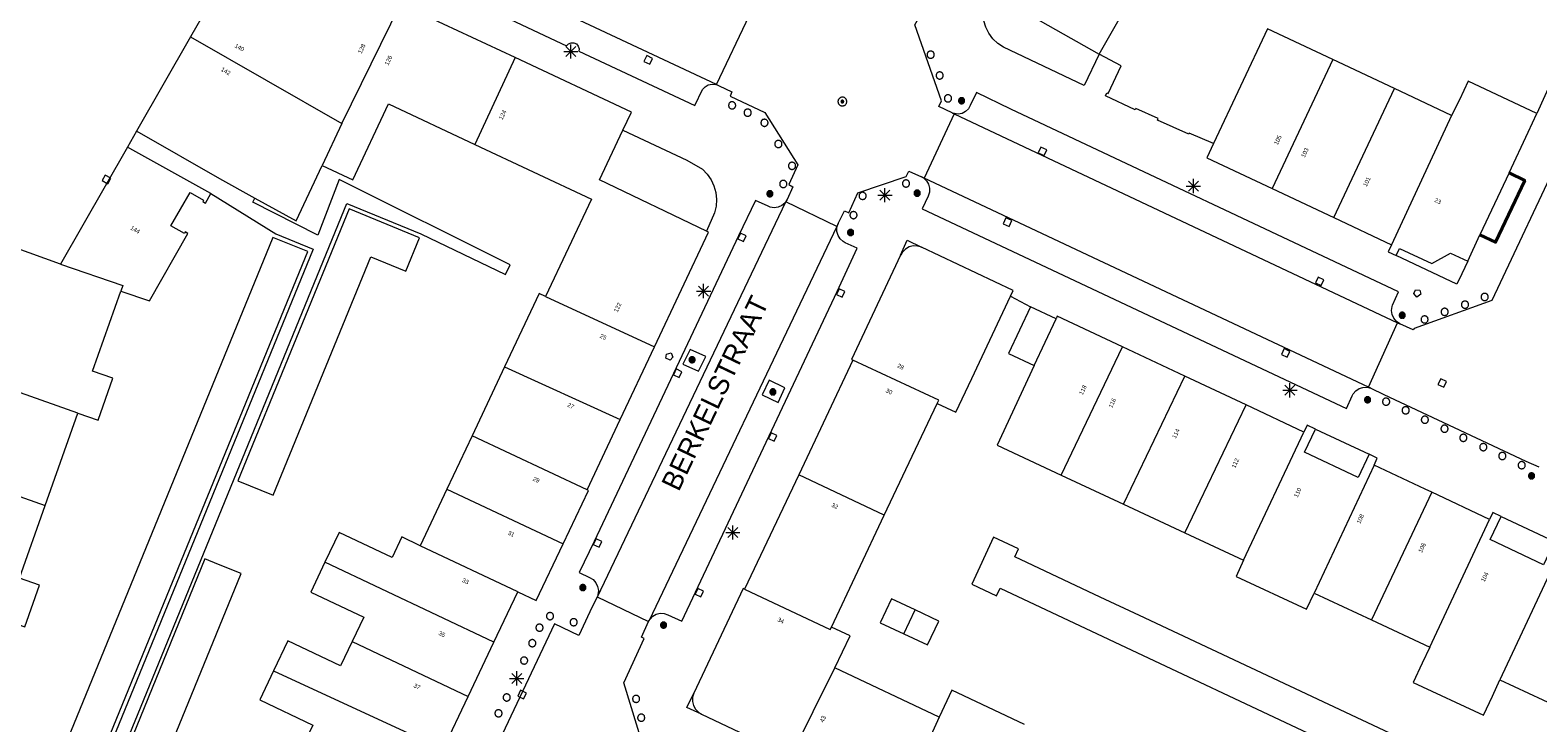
# Model space of a CAD drawing. Header units: metres. Extents: x 135779 to 137489, y 452643 to 455118.
# Tile 131 of 256: x 136264 to 136370, y 453653 to 453701. Entities that reach past the tile are written whole.
import ezdxf
from ezdxf.enums import TextEntityAlignment as Align

# ---------------------------------------------------------------- set-up
doc = ezdxf.new("R2010")
doc.units = ezdxf.units.M
for name, color, linetype, lineweight in [('KTop_GBI_Toegangstrap', 40, 'Continuous', 40), ('KTop_NAR_Huisnummer (t)', 7, 'Continuous', 13), ('KTop_NAR_Huisnummer tijdelijk (t)', 7, 'Continuous', 13), ('KTop_ORL_Weg_Straatnaam (t)', 7, 'Continuous', 13), ('KTop_PAL_Afsluitpaal', 222, 'Continuous', 13), ('KTop_PAL_Lichtmast', 40, 'Continuous', 13), ('KTop_PND_Grondvlaksituatie van BAG-pand [tachy]', 1, 'Continuous', 13), ('KTop_PND_Pandscheiding', 40, 'Continuous', 13), ('KTop_PUT_Brandkraan of -put', 1, 'Continuous', 13), ('KTop_PUT_Inspectie- of rioolput', 15, 'Continuous', 13), ('KTop_PUT_Kolk', 15, 'Continuous', 13), ('KTop_VGO_Boom', 92, 'Continuous', 13), ('KTop_WGD_Parkeervlak', 251, 'Continuous', 13), ('KTop_WGD_Rijbaan_Lokale weg', 251, 'Continuous', 13), ('KTop_WGD_Rijbaan_Lokale weg_verkeersdrempel', 40, 'Continuous', 13), ('KTop_WGD_Voetpad', 251, 'Continuous', 13), ('KTop_WGD_Voetpad_achterpad', 251, 'Continuous', 13)]:
    doc.layers.add(name, color=color, linetype=linetype, lineweight=lineweight)
doc.styles.add('Style-ROVU', font='ROVU.shx')
doc.styles.add('Style-ROVUCURSIEF', font='ROVUCURSIEF.shx')

# ---------------------------------------------------------------- blocks, each defined once
blk = doc.blocks.new('PAL_Lichtmast')
at = {"layer": 'KTop_PAL_Lichtmast'}
for p, q in [((-0.35, -0.35), (0.35, 0.35)), ((0.35, -0.35), (-0.35, 0.35)), ((0, -0.5), (0, 0.5)), ((-0.5, 0), (0.5, 0))]:
    blk.add_line(p, q, dxfattribs=at)
blk = doc.blocks.new('PAL_Afsluitpaal')
at = {"layer": 'KTop_PAL_Afsluitpaal', "flags": 128}
blk.add_lwpolyline([(0.25, 0), (0.25, 0.03), (0.24, 0.05), (0.24, 0.08), (0.23, 0.1), (0.22, 0.13), (0.2, 0.15), (0.19, 0.17), (0.17, 0.19), (0.15, 0.2), (0.12, 0.22), (0.1, 0.23), (0.08, 0.24), (0.05, 0.24), (0.03, 0.25), (0, 0.25), (-0.03, 0.25), (-0.05, 0.24), (-0.08, 0.24), (-0.1, 0.23), (-0.13, 0.22), (-0.15, 0.2), (-0.17, 0.19), (-0.19, 0.17), (-0.2, 0.15), (-0.22, 0.12), (-0.23, 0.1), (-0.24, 0.08), (-0.24, 0.05), (-0.25, 0.03), (-0.25, 0), (-0.25, -0.03), (-0.24, -0.05), (-0.24, -0.08), (-0.23, -0.1), (-0.22, -0.13), (-0.2, -0.15), (-0.19, -0.17), (-0.17, -0.19), (-0.15, -0.2), (-0.12, -0.22), (-0.1, -0.23), (-0.08, -0.24), (-0.05, -0.24), (-0.03, -0.25), (0, -0.25), (0.03, -0.25), (0.05, -0.24), (0.08, -0.24), (0.1, -0.23), (0.13, -0.22), (0.15, -0.2), (0.17, -0.19), (0.19, -0.17), (0.2, -0.15), (0.22, -0.12), (0.23, -0.1), (0.24, -0.08), (0.24, -0.05), (0.25, -0.03), (0.25, 0)], dxfattribs=at)
blk = doc.blocks.new('PUT_Brandkraan_of_-put')
at = {"layer": 'KTop_PUT_Brandkraan of -put'}
for p, q in [((-0.25, 0.03), (0, 0.25)), ((-0.16, -0.25), (-0.25, 0.03)), ((0, 0.25), (0.25, 0.03)), ((0.25, 0.03), (0.16, -0.25)), ((0.16, -0.25), (-0.16, -0.25))]:
    blk.add_line(p, q, dxfattribs=at)
blk = doc.blocks.new('PUT_Inspectie-_of_rioolput')
at = {"layer": 'KTop_PUT_Inspectie- of rioolput', "flags": 128}
for points in [[(0.31, 0), (0.31, 0.03), (0.3, 0.06), (0.29, 0.1), (0.28, 0.13), (0.27, 0.15), (0.25, 0.18), (0.23, 0.21), (0.21, 0.23), (0.18, 0.25), (0.15, 0.27), (0.13, 0.28), (0.1, 0.29), (0.06, 0.3), (0.03, 0.31), (0, 0.31), (-0.03, 0.31), (-0.06, 0.3), (-0.1, 0.29), (-0.13, 0.28), (-0.16, 0.27), (-0.18, 0.25), (-0.21, 0.23), (-0.23, 0.21), (-0.25, 0.18), (-0.27, 0.15), (-0.28, 0.13), (-0.29, 0.1), (-0.3, 0.06), (-0.31, 0.03), (-0.31, 0), (-0.31, -0.03), (-0.3, -0.06), (-0.29, -0.1), (-0.28, -0.13), (-0.27, -0.16), (-0.25, -0.18), (-0.23, -0.21), (-0.21, -0.23), (-0.18, -0.25), (-0.15, -0.27), (-0.13, -0.28), (-0.1, -0.29), (-0.06, -0.3), (-0.03, -0.31), (0, -0.31), (0.03, -0.31), (0.06, -0.3), (0.1, -0.29), (0.13, -0.28), (0.15, -0.27), (0.18, -0.25), (0.21, -0.23), (0.23, -0.21), (0.25, -0.18), (0.27, -0.15), (0.28, -0.13), (0.29, -0.1), (0.3, -0.06), (0.31, -0.03), (0.31, 0)], [(0.1, 0), (0.09, 0.01), (0.09, 0.02), (0.09, 0.03), (0.09, 0.04), (0.08, 0.05), (0.08, 0.06), (0.07, 0.06), (0.06, 0.07), (0.06, 0.08), (0.05, 0.08), (0.04, 0.09), (0.03, 0.09), (0.02, 0.09), (0.01, 0.09), (0, 0.09), (-0.01, 0.09), (-0.02, 0.09), (-0.03, 0.09), (-0.04, 0.09), (-0.05, 0.08), (-0.06, 0.08), (-0.06, 0.07), (-0.07, 0.06), (-0.08, 0.06), (-0.08, 0.05), (-0.09, 0.04), (-0.09, 0.03), (-0.09, 0.02), (-0.09, 0.01), (-0.09, 0), (-0.09, -0.01), (-0.09, -0.02), (-0.09, -0.03), (-0.09, -0.04), (-0.08, -0.05), (-0.08, -0.06), (-0.07, -0.06), (-0.06, -0.07), (-0.06, -0.08), (-0.05, -0.08), (-0.04, -0.09), (-0.03, -0.09), (-0.02, -0.09), (-0.01, -0.09), (0, -0.09), (0.01, -0.09), (0.02, -0.09), (0.03, -0.09), (0.04, -0.09), (0.05, -0.08), (0.06, -0.08), (0.06, -0.07), (0.07, -0.06), (0.08, -0.06), (0.08, -0.05), (0.09, -0.04), (0.09, -0.03), (0.09, -0.02), (0.09, -0.01), (0.1, 0)], [(0.04, 0), (0.03, 0), (0.03, 0.01), (0.03, 0.01), (0.03, 0.01), (0.03, 0.02), (0.03, 0.02), (0.03, 0.02), (0.02, 0.03), (0.02, 0.03), (0.02, 0.03), (0.01, 0.03), (0.01, 0.03), (0.01, 0.03), (0, 0.03), (0, 0.03), (0, 0.03), (-0.01, 0.03), (-0.01, 0.03), (-0.01, 0.03), (-0.02, 0.03), (-0.02, 0.03), (-0.02, 0.03), (-0.03, 0.02), (-0.03, 0.02), (-0.03, 0.02), (-0.03, 0.01), (-0.03, 0.01), (-0.03, 0.01), (-0.03, 0), (-0.03, 0), (-0.03, 0), (-0.03, -0.01), (-0.03, -0.01), (-0.03, -0.01), (-0.03, -0.02), (-0.03, -0.02), (-0.03, -0.02), (-0.02, -0.03), (-0.02, -0.03), (-0.02, -0.03), (-0.01, -0.03), (-0.01, -0.03), (-0.01, -0.03), (0, -0.03), (0, -0.03), (0, -0.03), (0.01, -0.03), (0.01, -0.03), (0.01, -0.03), (0.02, -0.03), (0.02, -0.03), (0.02, -0.03), (0.03, -0.02), (0.03, -0.02), (0.03, -0.02), (0.03, -0.01), (0.03, -0.01), (0.03, -0.01), (0.03, 0), (0.04, 0)], [(0.01, 0.02), (0.01, 0.02), (0.01, 0.02), (0, 0.02), (0, 0.02), (0, 0.02), (0, 0.02), (-0.01, 0.02), (-0.01, 0.02), (-0.01, 0.02), (-0.01, 0.02), (-0.01, 0.02), (-0.02, 0.02), (-0.02, 0.01), (-0.02, 0.01), (-0.02, 0.01), (-0.02, 0.01), (-0.02, 0.01), (-0.02, 0), (-0.02, 0), (-0.02, 0), (-0.02, 0), (-0.02, -0.01), (-0.02, -0.01), (-0.02, -0.01), (-0.02, -0.01), (-0.02, -0.01), (-0.02, -0.02), (-0.01, -0.02), (-0.01, -0.02), (-0.01, -0.02), (-0.01, -0.02), (-0.01, -0.02), (0, -0.02), (0, -0.02), (0, -0.02), (0, -0.02), (0.01, -0.02), (0.01, -0.02), (0.01, -0.02), (0.01, -0.02), (0.01, -0.02), (0.02, -0.02), (0.02, -0.01), (0.02, -0.01), (0.02, -0.01), (0.02, -0.01), (0.02, -0.01), (0.02, 0), (0.02, 0), (0.02, 0), (0.02, 0), (0.02, 0.01), (0.02, 0.01), (0.02, 0.01), (0.02, 0.01), (0.02, 0.01), (0.02, 0.02), (0.01, 0.02), (0.01, 0.02), (0.01, 0.02)]]:
    blk.add_lwpolyline(points, dxfattribs=at)
blk = doc.blocks.new('PUT_Kolk')
at = {"layer": 'KTop_PUT_Kolk', "flags": 128}
blk.add_lwpolyline([(0.22, -0.23), (0.22, 0.22), (-0.23, 0.22), (-0.23, -0.23), (0.22, -0.23)], dxfattribs=at)
blk = doc.blocks.new('VGO_Boom')
at = {"layer": 'KTop_VGO_Boom', "flags": 128}
for points in [[(0.21, 0), (0.21, 0.02), (0.21, 0.04), (0.2, 0.07), (0.2, 0.09), (0.19, 0.11), (0.17, 0.13), (0.16, 0.14), (0.14, 0.16), (0.13, 0.17), (0.11, 0.19), (0.09, 0.2), (0.07, 0.2), (0.04, 0.21), (0.02, 0.21), (0, 0.21), (-0.02, 0.21), (-0.05, 0.21), (-0.07, 0.2), (-0.09, 0.2), (-0.11, 0.19), (-0.13, 0.17), (-0.14, 0.16), (-0.16, 0.14), (-0.17, 0.13), (-0.19, 0.11), (-0.2, 0.09), (-0.2, 0.07), (-0.21, 0.04), (-0.21, 0.02), (-0.22, 0), (-0.21, -0.02), (-0.21, -0.05), (-0.2, -0.07), (-0.2, -0.09), (-0.19, -0.11), (-0.17, -0.13), (-0.16, -0.14), (-0.14, -0.16), (-0.13, -0.17), (-0.11, -0.19), (-0.09, -0.2), (-0.07, -0.2), (-0.05, -0.21), (-0.02, -0.21), (0, -0.22), (0.02, -0.21), (0.04, -0.21), (0.07, -0.2), (0.09, -0.2), (0.11, -0.19), (0.13, -0.17), (0.14, -0.16), (0.16, -0.14), (0.17, -0.13), (0.19, -0.11), (0.2, -0.09), (0.2, -0.07), (0.21, -0.05), (0.21, -0.02), (0.21, 0)], [(0.15, 0), (0.15, 0.02), (0.15, 0.03), (0.15, 0.05), (0.14, 0.06), (0.13, 0.08), (0.13, 0.09), (0.12, 0.1), (0.1, 0.12), (0.09, 0.13), (0.08, 0.13), (0.06, 0.14), (0.05, 0.15), (0.03, 0.15), (0.02, 0.15), (0, 0.15), (-0.02, 0.15), (-0.03, 0.15), (-0.05, 0.15), (-0.06, 0.14), (-0.08, 0.13), (-0.09, 0.13), (-0.1, 0.12), (-0.12, 0.1), (-0.13, 0.09), (-0.13, 0.08), (-0.14, 0.06), (-0.15, 0.05), (-0.15, 0.03), (-0.15, 0.02), (-0.16, 0), (-0.15, -0.02), (-0.15, -0.03), (-0.15, -0.05), (-0.14, -0.06), (-0.13, -0.08), (-0.13, -0.09), (-0.12, -0.1), (-0.1, -0.12), (-0.09, -0.13), (-0.08, -0.13), (-0.06, -0.14), (-0.05, -0.15), (-0.03, -0.15), (-0.02, -0.15), (0, -0.16), (0.02, -0.15), (0.03, -0.15), (0.05, -0.15), (0.06, -0.14), (0.08, -0.13), (0.09, -0.13), (0.1, -0.12), (0.12, -0.1), (0.13, -0.09), (0.13, -0.08), (0.14, -0.06), (0.15, -0.05), (0.15, -0.03), (0.15, -0.02), (0.15, 0)], [(0.1, 0), (0.09, 0.01), (0.09, 0.02), (0.09, 0.03), (0.09, 0.04), (0.08, 0.05), (0.08, 0.06), (0.07, 0.06), (0.06, 0.07), (0.06, 0.08), (0.05, 0.08), (0.04, 0.09), (0.03, 0.09), (0.02, 0.09), (0.01, 0.09), (0, 0.09), (-0.01, 0.09), (-0.02, 0.09), (-0.03, 0.09), (-0.04, 0.09), (-0.05, 0.08), (-0.06, 0.08), (-0.06, 0.07), (-0.07, 0.06), (-0.08, 0.06), (-0.08, 0.05), (-0.09, 0.04), (-0.09, 0.03), (-0.09, 0.02), (-0.09, 0.01), (-0.1, 0), (-0.09, -0.01), (-0.09, -0.02), (-0.09, -0.03), (-0.09, -0.04), (-0.08, -0.05), (-0.08, -0.06), (-0.07, -0.06), (-0.06, -0.07), (-0.06, -0.08), (-0.05, -0.08), (-0.04, -0.09), (-0.03, -0.09), (-0.02, -0.09), (-0.01, -0.09), (0, -0.1), (0.01, -0.09), (0.02, -0.09), (0.03, -0.09), (0.04, -0.09), (0.05, -0.08), (0.06, -0.08), (0.06, -0.07), (0.07, -0.06), (0.08, -0.06), (0.08, -0.05), (0.09, -0.04), (0.09, -0.03), (0.09, -0.02), (0.09, -0.01), (0.1, 0)], [(0.04, 0), (0.03, 0), (0.03, 0.01), (0.03, 0.01), (0.03, 0.01), (0.03, 0.02), (0.03, 0.02), (0.03, 0.02), (0.02, 0.03), (0.02, 0.03), (0.02, 0.03), (0.01, 0.03), (0.01, 0.03), (0.01, 0.03), (0, 0.03), (0, 0.03), (0, 0.03), (-0.01, 0.03), (-0.01, 0.03), (-0.01, 0.03), (-0.02, 0.03), (-0.02, 0.03), (-0.02, 0.03), (-0.03, 0.02), (-0.03, 0.02), (-0.03, 0.02), (-0.03, 0.01), (-0.03, 0.01), (-0.03, 0.01), (-0.04, 0), (-0.04, 0), (-0.04, 0), (-0.03, -0.01), (-0.03, -0.01), (-0.03, -0.01), (-0.03, -0.02), (-0.03, -0.02), (-0.03, -0.02), (-0.02, -0.03), (-0.02, -0.03), (-0.02, -0.03), (-0.01, -0.03), (-0.01, -0.03), (-0.01, -0.03), (0, -0.04), (0, -0.04), (0, -0.04), (0.01, -0.03), (0.01, -0.03), (0.01, -0.03), (0.02, -0.03), (0.02, -0.03), (0.02, -0.03), (0.03, -0.02), (0.03, -0.02), (0.03, -0.02), (0.03, -0.01), (0.03, -0.01), (0.03, -0.01), (0.03, 0), (0.04, 0)]]:
    blk.add_lwpolyline(points, dxfattribs=at)

msp = doc.modelspace()

# ---------------------------------------------------------------- linework, layer by layer
at = {"layer": 'KTop_GBI_Toegangstrap', "flags": 128}
msp.add_lwpolyline([(136366.07, 453687.1), (136367.17, 453686.58), (136369.21, 453690.92), (136368.11, 453691.44)], dxfattribs=at)
at = {"layer": 'KTop_PND_Grondvlaksituatie van BAG-pand [tachy]', "flags": 128}
for points in [[(136290.3, 453703.29), (136290.35, 453703.39), (136287.2, 453704.96), (136287.15, 453704.86), (136280.86, 453707.8), (136279.17, 453707.3), (136275.56, 453701)], [(136339.33, 453699.78), (136343.16, 453706.47)], [(136331.58, 453704.17), (136339.33, 453699.78)], [(136298.35, 453699.53), (136290.3, 453703.29)], [(136355.74, 453699.4), (136351.15, 453701.56), (136347.36, 453693.5)], [(136275.56, 453701), (136271.77, 453694.38)], [(136305.91, 453694.44), (136306.51, 453695.71), (136298.35, 453699.53)], [(136360.07, 453697.36), (136355.74, 453699.4)], [(136364.07, 453695.47), (136360.07, 453697.36)], [(136370.06, 453695.6), (136365.24, 453697.88), (136364.63, 453696.58), (136364.07, 453695.47)], [(136284.79, 453691.96), (136286.94, 453690.95), (136289.45, 453696.28), (136295.5, 453693.44)], [(136368.11, 453691.44), (136369.45, 453694.3), (136370.06, 453695.6)], [(136271.77, 453694.38), (136271.94, 453694.28), (136277.58, 453691.04), (136280.07, 453689.66)], [(136311.77, 453687.36), (136304.25, 453690.95), (136305.91, 453694.44)], [(136271.12, 453693.25), (136266.42, 453685.04)], [(136276.97, 453689.99), (136271.29, 453693.15), (136271.12, 453693.25)], [(136295.5, 453693.44), (136303.7, 453689.61), (136300.48, 453682.78)], [(136347.36, 453693.5), (136346.89, 453692.5), (136351.47, 453690.34)], [(136280.07, 453689.66), (136282.96, 453688.07), (136284.79, 453691.96)], [(136368.11, 453691.44), (136366.07, 453687.1)], [(136270.66, 453683.14), (136272.67, 453682.47), (136275.37, 453687.19), (136275.18, 453687.3), (136275.12, 453687.2), (136274.18, 453687.74), (136275.52, 453690.07), (136276.46, 453689.53), (136276.41, 453689.44), (136276.6, 453689.33), (136276.97, 453689.99)], [(136351.47, 453690.34), (136355.8, 453688.31)], [(136278.88, 453669.84), (136281.36, 453668.83), (136288.21, 453685.55), (136290.66, 453684.55), (136291.62, 453686.89), (136286.69, 453688.91), (136278.88, 453669.84)], [(136355.8, 453688.31), (136359.85, 453686.4)], [(136257.78, 453629.43), (136260.23, 453628.42), (136283.78, 453685.92), (136281.32, 453686.92), (136257.78, 453629.43)], [(136266.42, 453685.04), (136262, 453686.63), (136258.84, 453677.7)], [(136308.12, 453679.24), (136311.92, 453687.29), (136311.77, 453687.36)], [(136365.21, 453685.26), (136366.07, 453687.1)], [(136325.38, 453685.67), (136321.95, 453678.34), (136322.05, 453678.3)], [(136326.87, 453686.23), (136326.58, 453686.31), (136326.29, 453686.32), (136326, 453686.25), (136325.75, 453686.1), (136325.54, 453685.89), (136325.41, 453685.66), (136325.38, 453685.67)], [(136333.12, 453682.79), (136333.31, 453683.19), (136326.87, 453686.23)], [(136359.85, 453686.4), (136359.62, 453685.9), (136360.18, 453685.64)], [(136360.18, 453685.64), (136360.41, 453686.14), (136362.7, 453685.08), (136364.01, 453685.82), (136365.21, 453685.26)], [(136267.64, 453674.59), (136269.06, 453674.1), (136270.09, 453677.03), (136268.68, 453677.53), (136270.66, 453683.14)], [(136300.48, 453682.78), (136300.03, 453682.99), (136297.6, 453677.84)], [(136327.96, 453675.27), (136329.27, 453674.65), (136330.39, 453677.01), (136333.12, 453682.79)], [(136334.51, 453682.04), (136332.98, 453678.76), (136334.77, 453677.92)], [(136336.31, 453681.2), (136334.51, 453682.04)], [(136340.98, 453679.24), (136336.4, 453681.4), (136336.31, 453681.2)], [(136305.71, 453674.13), (136308.12, 453679.24)], [(136345.35, 453677.19), (136340.98, 453679.24)], [(136322.05, 453678.3), (136318.25, 453670.26)], [(136297.6, 453677.84), (136295.32, 453673)], [(136334.77, 453677.92), (136332.17, 453672.34), (136336.68, 453670.24)], [(136349.66, 453675.16), (136345.35, 453677.19)], [(136324.25, 453667.42), (136327.96, 453675.27)], [(136353.71, 453673.25), (136349.66, 453675.16)], [(136265.35, 453668.11), (136267.64, 453674.59)], [(136303.39, 453669.21), (136305.71, 453674.13)], [(136295.32, 453673), (136293.55, 453669.25)], [(136354.53, 453673.47), (136353.94, 453673.75), (136353.71, 453673.25)], [(136358.3, 453671.71), (136357.51, 453670.07), (136353.76, 453671.85), (136354.53, 453673.47)], [(136358.63, 453670.94), (136358.86, 453671.43), (136358.3, 453671.71)], [(136362.68, 453669.03), (136362.22, 453669.25), (136358.63, 453670.94)], [(136318.25, 453670.26), (136314.45, 453662.23)], [(136336.68, 453670.24), (136341.05, 453668.2)], [(136293.55, 453669.25), (136291.68, 453665.28)], [(136301.7, 453665.41), (136303.49, 453669.16), (136303.39, 453669.21)], [(136366.73, 453667.13), (136362.68, 453669.03)], [(136262.51, 453660.09), (136263.93, 453659.59), (136264.96, 453662.51), (136263.54, 453663.01), (136265.35, 453668.11)], [(136341.05, 453668.2), (136345.35, 453666.19)], [(136367.55, 453667.34), (136366.97, 453667.61), (136366.73, 453667.13)], [(136320.54, 453659.57), (136324.25, 453667.42)], [(136371.31, 453665.57), (136370.54, 453663.94), (136366.78, 453665.72), (136367.55, 453667.34)], [(136291.68, 453665.28), (136290.39, 453665.91), (136289.7, 453664.45), (136285.99, 453666.21), (136284.99, 453664.12)], [(136416.39, 453625.5), (136391.28, 453637.3), (136388.14, 453638.78), (136388.98, 453640.57), (136387.09, 453641.46), (136382.48, 453643.62), (136381.64, 453641.84), (136342.17, 453660.39), (136339.41, 453661.68), (136333.41, 453664.5), (136333.67, 453665.06), (136331.93, 453665.88), (136330.39, 453662.59), (136332.14, 453661.77), (136332.39, 453662.3), (136362.4, 453648.18), (136365.77, 453646.59), (136408.95, 453626.28), (136414.18, 453623.82), (136437.12, 453613.02)], [(136345.35, 453666.19), (136349.48, 453664.26)], [(136298.53, 453662.05), (136299.81, 453661.44), (136301.7, 453665.41)], [(136257.17, 453616.85), (136259.72, 453615.81), (136270.26, 453641.65), (136270.21, 453641.68), (136270.88, 453643.18), (136279.1, 453663.32), (136277.51, 453663.97), (136276.55, 453664.36), (136257.17, 453616.85)], [(136284.99, 453664.12), (136284, 453662.03), (136287.72, 453660.26), (136286.9, 453658.55)], [(136349.48, 453664.26), (136348.95, 453663.13), (136353.89, 453660.82), (136354.42, 453661.96)], [(136314.45, 453662.23), (136314.35, 453662.27), (136310.88, 453654.93)], [(136296.84, 453658.5), (136298.53, 453662.05)], [(136326.42, 453660.77), (136324.76, 453661.55), (136323.97, 453659.87), (136325.63, 453659.1)], [(136354.42, 453661.96), (136358.46, 453660.07)], [(136325.63, 453659.1), (136327.29, 453658.32), (136328.07, 453659.99), (136326.42, 453660.77)], [(136320.79, 453656.71), (136321.85, 453658.95), (136320.54, 453659.57)], [(136358.46, 453660.07), (136362.54, 453658.17)], [(136286.9, 453658.55), (136286.09, 453656.84), (136282.38, 453658.6), (136281.38, 453656.51)], [(136295.04, 453654.7), (136296.84, 453658.5)], [(136362.54, 453658.17), (136362.01, 453657.03), (136361.38, 453655.69), (136366.32, 453653.39), (136366.94, 453654.73), (136367.47, 453655.86)], [(136281.38, 453656.51), (136280.41, 453654.46), (136284.13, 453652.69), (136283.41, 453651.19), (136284.67, 453650.59)], [(136328.11, 453653.26), (136320.79, 453656.71)], [(136310.88, 453654.93), (136310.79, 453654.65), (136310.78, 453654.35), (136310.85, 453654.06), (136310.99, 453653.8), (136311.2, 453653.59), (136311.41, 453653.46)], [(136334.09, 453652.74), (136329, 453655.14), (136328.11, 453653.26)], [(136367.47, 453655.86), (136371.48, 453653.99)], [(136293.29, 453651.01), (136295.04, 453654.7)], [(136311.41, 453653.46), (136317.69, 453650.48), (136317.74, 453650.58)]]:
    msp.add_lwpolyline(points, dxfattribs=at)
at = {"layer": 'KTop_PND_Pandscheiding', "flags": 128}
for points in [[(136286.18, 453694.91), (136290.3, 453703.29)], [(136275.56, 453701), (136286.18, 453694.91)], [(136298.35, 453699.53), (136295.5, 453693.44)], [(136355.74, 453699.4), (136351.47, 453690.34)], [(136355.8, 453688.31), (136360.07, 453697.36)], [(136364.07, 453695.47), (136359.85, 453686.4)], [(136286.18, 453694.91), (136284.79, 453691.96)], [(136266.42, 453685.04), (136270.8, 453683.53), (136270.66, 453683.14)], [(136300.48, 453682.78), (136308.12, 453679.24)], [(136334.77, 453677.92), (136336.31, 453681.2)], [(136336.68, 453670.24), (136340.98, 453679.24)], [(136327.96, 453675.27), (136328.07, 453675.49), (136322.05, 453678.3)], [(136267.64, 453674.59), (136258.84, 453677.7)], [(136297.6, 453677.84), (136305.71, 453674.13)], [(136341.05, 453668.2), (136345.35, 453677.19)], [(136345.35, 453666.19), (136349.66, 453675.16)], [(136303.39, 453669.21), (136295.32, 453673)], [(136349.48, 453664.26), (136353.71, 453673.25)], [(136256.55, 453671.22), (136265.35, 453668.11)], [(136358.63, 453670.94), (136354.42, 453661.96)], [(136324.25, 453667.42), (136318.25, 453670.26)], [(136293.55, 453669.25), (136301.7, 453665.41)], [(136362.68, 453669.03), (136358.46, 453660.07)], [(136362.54, 453658.17), (136366.73, 453667.13)], [(136298.53, 453662.05), (136291.68, 453665.28)], [(136371.66, 453664.8), (136367.47, 453655.86)], [(136296.84, 453658.5), (136284.99, 453664.12)], [(136314.45, 453662.23), (136320.45, 453659.39), (136320.54, 453659.57)], [(136325.63, 453659.1), (136326.42, 453660.77)], [(136286.9, 453658.55), (136295.04, 453654.7)], [(136281.38, 453656.51), (136293.29, 453651.01)], [(136317.74, 453650.58), (136320.79, 453656.71)], [(136328.11, 453653.26), (136325.27, 453647.02)]]:
    msp.add_lwpolyline(points, dxfattribs=at)
at = {"layer": 'KTop_WGD_Parkeervlak', "flags": 128}
for points in [[(136311.22, 453677.52), (136311.73, 453678.56), (136310.63, 453679.06), (136310.12, 453678.02), (136311.22, 453677.52)], [(136316.16, 453676.89), (136315.69, 453675.87), (136316.8, 453675.34), (136317.27, 453676.36), (136316.16, 453676.89)]]:
    msp.add_lwpolyline(points, dxfattribs=at)
at = {"layer": 'KTop_WGD_Rijbaan_Lokale weg', "flags": 128}
for points in [[(136312.47, 453697.64), (136304.34, 453701.45), (136286.55, 453709.81), (136286.53, 453709.82)], [(136312.48, 453697.64), (136312.48, 453697.64), (136314.79, 453702.52)], [(136312.47, 453697.64), (136312.48, 453697.64)], [(136329.15, 453695.59), (136327.06, 453691.08)], [(136329.15, 453695.59), (136360.29, 453680.92)], [(136358.24, 453676.41), (136327.06, 453691.08)], [(136304.11, 453661.7), (136317.35, 453689.41)], [(136320.92, 453687.69), (136317.35, 453689.41)], [(136320.92, 453687.69), (136307.74, 453660.03)], [(136358.24, 453676.41), (136360.29, 453680.92)], [(136304.11, 453661.7), (136304.1, 453661.69)], [(136304.1, 453661.69), (136307.71, 453659.96)], [(136307.71, 453659.96), (136307.74, 453660.03)]]:
    msp.add_lwpolyline(points, dxfattribs=at)
at = {"layer": 'KTop_WGD_Rijbaan_Lokale weg_verkeersdrempel', "flags": 128}
for points in [[(136329.05, 453695.64), (136329.01, 453695.66), (136328.07, 453696.11), (136328.26, 453696.51), (136326.4, 453701.83), (136327.61, 453704.02), (136327.36, 453704.2), (136327.87, 453705.1)], [(136312.48, 453697.64), (136312.67, 453697.55), (136313.55, 453697.13), (136313.44, 453696.83), (136315.87, 453695.68), (136318.19, 453692.01), (136317.55, 453690.63), (136317.83, 453690.47), (136317.43, 453689.57)], [(136329.05, 453695.64), (136329.15, 453695.59)], [(136372.54, 453694.1), (136372.52, 453694.05), (136372.07, 453693.12), (136371.94, 453693.16), (136366.9, 453682.5), (136361.44, 453680.53), (136361.38, 453680.43), (136360.44, 453680.85)], [(136321.01, 453687.89), (136321.45, 453688.77), (136321.76, 453688.63), (136322.4, 453690.05), (136325.8, 453691.2), (136325.97, 453691.57), (136326.87, 453691.17)], [(136327.06, 453691.08), (136326.87, 453691.17)], [(136317.35, 453689.41), (136317.43, 453689.57)], [(136321.01, 453687.89), (136320.92, 453687.69)], [(136360.29, 453680.92), (136360.44, 453680.85)], [(136358.41, 453676.33), (136358.24, 453676.41)], [(136358.41, 453676.33), (136359.32, 453675.9), (136364.26, 453673.58), (136369.28, 453671.21), (136370.2, 453670.81)], [(136304.1, 453661.69), (136303.59, 453660.63), (136302.8, 453658.98), (136301.1, 453659.79), (136296.22, 453649.47), (136297.89, 453648.66), (136297.28, 453647.31), (136296.77, 453646.21)], [(136311.41, 453648.93), (136310.31, 453649.45), (136310.4, 453649.61), (136307.39, 453651.01), (136305.98, 453655.65), (136307.4, 453658.76), (136307.21, 453658.86), (136307.71, 453659.96)]]:
    msp.add_lwpolyline(points, dxfattribs=at)
at = {"layer": 'KTop_WGD_Voetpad', "flags": 128}
for points in [[(136286.53, 453709.82), (136286.67, 453709.74), (136286.87, 453709.55), (136287.01, 453709.3), (136287.07, 453709.03), (136287.05, 453708.75), (136286.96, 453708.49), (136286.58, 453707.62), (136301.95, 453700.37), (136302.09, 453700.51), (136302.27, 453700.58), (136302.47, 453700.57), (136302.64, 453700.49), (136302.77, 453700.34), (136302.83, 453700.16), (136302.82, 453699.98), (136310.95, 453696.17), (136311.49, 453697.3), (136311.67, 453697.49), (136311.9, 453697.62), (136312.16, 453697.67), (136312.42, 453697.65), (136312.47, 453697.64)], [(136374.2, 453704.79), (136370.06, 453695.6)], [(136339.33, 453699.78), (136338.28, 453697.57), (136332.61, 453700.26), (136332.22, 453700.53), (136331.88, 453700.86), (136331.59, 453701.24), (136331.38, 453701.66), (136331.24, 453702.12), (136331.18, 453702.59), (136331.2, 453703.06), (136331.29, 453703.53), (136331.47, 453703.97), (136331.48, 453704), (136331.58, 453704.17)], [(136347.36, 453693.5), (136345.66, 453694.24), (136345.63, 453694.15), (136343.43, 453695.15), (136343.48, 453695.26), (136341.92, 453695.97), (136341.86, 453695.86), (136339.77, 453696.85), (136339.88, 453697.07), (136339.98, 453697.02), (136340.87, 453698.96), (136339.33, 453699.78)], [(136360.44, 453680.85), (136360.21, 453681.01), (136360.02, 453681.24), (136359.91, 453681.5), (136359.87, 453681.79), (136359.91, 453682.07), (136359.94, 453682.16), (136360.36, 453683.1), (136333.13, 453695.91), (136330.73, 453697.08), (136330.29, 453696.18), (136330.16, 453695.94), (136329.96, 453695.75), (136329.72, 453695.62), (136329.45, 453695.57), (136329.17, 453695.6), (136329.05, 453695.64)], [(136271.77, 453694.38), (136271.12, 453693.25)], [(136305.91, 453694.44), (136310.39, 453692.33), (136311.48, 453691.71), (136311.82, 453691.36), (136312.09, 453690.96), (136312.29, 453690.53), (136312.42, 453690.06), (136312.47, 453689.58), (136312.44, 453689.1), (136312.34, 453688.64), (136311.77, 453687.36)], [(136326.87, 453691.17), (136327.01, 453691.09), (136327.22, 453690.89), (136327.36, 453690.65), (136327.43, 453690.37), (136327.42, 453690.09), (136327.33, 453689.82), (136326.9, 453688.91), (136356.7, 453674.92), (136357.09, 453675.8), (136357.16, 453675.94), (136357.35, 453676.15), (136357.58, 453676.31), (136357.85, 453676.39), (136358.14, 453676.4), (136358.41, 453676.33)], [(136317.43, 453689.57), (136317.27, 453689.33), (136317.06, 453689.15), (136316.8, 453689.04), (136316.52, 453689), (136316.24, 453689.04), (136316.09, 453689.1), (136315.22, 453689.5), (136314.03, 453687.03), (136303.89, 453665.58), (136302.84, 453663.4), (136303.56, 453663.06), (136303.81, 453662.9), (136304, 453662.68), (136304.13, 453662.42), (136304.18, 453662.13), (136304.15, 453661.83), (136304.11, 453661.7)], [(136307.74, 453660.03), (136307.81, 453660.13), (136308, 453660.34), (136308.24, 453660.48), (136308.51, 453660.54), (136308.79, 453660.53), (136309.05, 453660.44), (136310.03, 453659.98), (136320.95, 453683.12), (136322.36, 453686.15), (136321.51, 453686.54), (136321.37, 453686.62), (136321.16, 453686.81), (136321.01, 453687.05), (136320.93, 453687.33), (136320.93, 453687.62), (136321.01, 453687.89)], [(136325.38, 453685.67), (136325.87, 453686.72), (136326.87, 453686.23)], [(136365.21, 453685.26), (136364.8, 453684.37), (136364.45, 453683.63), (136360.18, 453685.64)], [(136333.12, 453682.79), (136334.51, 453682.04)], [(136354.53, 453673.47), (136358.3, 453671.71)], [(136367.55, 453667.34), (136371.31, 453665.57)], [(136311.41, 453653.46), (136310.39, 453653.93), (136310.88, 453654.93)]]:
    msp.add_lwpolyline(points, dxfattribs=at)
at = {"layer": 'KTop_WGD_Voetpad_achterpad', "flags": 128}
msp.add_lwpolyline([(136276.97, 453689.99), (136281.53, 453687.16), (136284.17, 453686.08), (136255.97, 453617.23), (136253.92, 453618.03), (136248.93, 453619.75), (136248.54, 453618.94), (136259.42, 453614.16), (136261.43, 453608.14), (136262.28, 453608.42), (136259.96, 453615.39), (136256.78, 453616.69), (136286.53, 453689.3), (136291.73, 453687.17), (136297.66, 453684.32), (136297.98, 453684.99), (136285.99, 453690.97), (136284.48, 453687.08), (136279.93, 453689.4), (136280.07, 453689.66)], dxfattribs=at)

# ---------------------------------------------------------------- block references
at = {"layer": 'KTop_PAL_Afsluitpaal'}
for p in [(136327.51, 453699.74), (136328.14, 453698.28), (136313.57, 453696.18), (136328.72, 453696.67), (136314.66, 453695.67), (136315.84, 453694.96), (136316.82, 453693.47), (136317.78, 453691.94), (136317.16, 453690.67), (136325.78, 453690.7), (136322.73, 453689.83), (136322.09, 453688.48), (136365.02, 453682.2), (136366.4, 453682.74), (136362.18, 453681.16), (136363.59, 453681.69), (136359.48, 453675.39), (136360.85, 453674.78), (136362.2, 453674.12), (136363.58, 453673.49), (136364.9, 453672.85), (136366.3, 453672.2), (136367.64, 453671.58), (136369, 453670.93), (136300.79, 453660.34), (136302.45, 453659.91), (136300.05, 453659.53), (136299.54, 453658.44), (136298.97, 453657.22), (136297.75, 453654.63), (136306.83, 453654.53), (136297.17, 453653.52), (136307.19, 453653.21)]:
    msp.add_blockref('PAL_Afsluitpaal', p, dxfattribs=at)
at = {"layer": 'KTop_PAL_Lichtmast'}
for p in [(136302.25, 453699.96), (136345.95, 453690.52), (136324.3, 453689.88), (136311.57, 453683.15), (136352.73, 453676.19), (136313.62, 453666.21), (136298.45, 453655.97)]:
    msp.add_blockref('PAL_Lichtmast', p, dxfattribs=at)
at = {"layer": 'KTop_PUT_Brandkraan of -put'}
for p, rotation in [((136361.67, 453682.98), 174.7701084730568), ((136309.18, 453678.59), 334.6986213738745)]:
    msp.add_blockref('PUT_Brandkraan_of_-put', p, dxfattribs=dict(at, rotation=rotation))
at = {"layer": 'KTop_PUT_Inspectie- of rioolput', "rotation": 212.2991334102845}
msp.add_blockref('PUT_Inspectie-_of_rioolput', (136321.31, 453696.45), dxfattribs=at)
at = {"layer": 'KTop_PUT_Kolk'}
for p, rotation in [((136307.68, 453699.38), 64.89365303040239), ((136335.36, 453692.95), 244.7736247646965), ((136269.66, 453690.99), 330.1769792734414), ((136332.9, 453687.99), 64.8031237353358), ((136314.26, 453686.92), 154.2760988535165), ((136354.82, 453683.83), 244.773624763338), ((136321.18, 453683.01), 154.9692903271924), ((136352.43, 453678.82), 64.80312373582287), ((136309.74, 453677.38), 154.6986213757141), ((136363.42, 453676.69), 244.7776461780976), ((136316.41, 453672.91), 154.7369014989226), ((136304.12, 453665.47), 154.6647230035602), ((136311.26, 453661.98), 154.7369014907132), ((136298.82, 453654.83), 154.6920212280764)]:
    msp.add_blockref('PUT_Kolk', p, dxfattribs=dict(at, rotation=rotation))
at = {"layer": 'KTop_VGO_Boom'}
for p in [(136329.68, 453696.51), (136316.22, 453689.98), (136326.56, 453690.02), (136321.89, 453687.26), (136360.61, 453681.45), (136310.76, 453678.33), (136316.43, 453676.07), (136358.18, 453675.52), (136369.69, 453670.18), (136303.09, 453662.34), (136308.76, 453659.71)]:
    msp.add_blockref('VGO_Boom', p, dxfattribs=at)

# ---------------------------------------------------------------- texts
at = {"layer": 'KTop_NAR_Huisnummer (t)', "style": 'Style-ROVU'}
for s, rotation, p in [('128', 64.9, (136287.71, 453700.47)), ('126', 64.9, (136289.59, 453699.65)), ('124', 64.9, (136297.61, 453695.83)), ('23', 334.8, (136363.32, 453689.37)), ('122', 64.9, (136305.68, 453682.32)), ('25', 334.7, (136304.73, 453679.84)), ('118', 64.8, (136338.34, 453676.52)), ('27', 334.7, (136302.45, 453675)), ('116', 64.8, (136340.4, 453675.61)), ('114', 64.8, (136344.87, 453673.46)), ('112', 64.8, (136349.04, 453671.39)), ('29', 334.7, (136300.03, 453669.81)), ('110', 64.8, (136353.42, 453669.32)), ('108', 64.8, (136357.81, 453667.48)), ('31', 334.7, (136298.27, 453666.02)), ('106', 64.8, (136362.15, 453665.45)), ('104', 64.8, (136366.55, 453663.4)), ('33', 334.6, (136295.07, 453662.69)), ('35', 334.6, (136293.41, 453658.98)), ('37', 334.6, (136291.66, 453655.3))]:
    msp.add_text(s, height=0.3, rotation=rotation, dxfattribs=at).set_placement(p, align=Align.MIDDLE_RIGHT)
at = {"layer": 'KTop_NAR_Huisnummer tijdelijk (t)', "style": 'Style-ROVUCURSIEF'}
for s, rotation, p in [('140', 330.2, (136278.69, 453700.42)), ('142', 330.2, (136277.73, 453698.75)), ('105', 64.8, (136351.73, 453693.44)), ('103', 64.8, (136353.63, 453692.55)), ('101', 64.8, (136357.98, 453690.51)), ('144', 330.2, (136271.37, 453687.63)), ('28', 334.7, (136325.2, 453677.95)), ('30', 334.7, (136324.38, 453676.2)), ('32', 334.7, (136320.58, 453668.17)), ('34', 334.7, (136316.78, 453660.13)), ('43', 64.7, (136319.84, 453652.91))]:
    msp.add_text(s, height=0.3, rotation=rotation, dxfattribs=at).set_placement(p, align=Align.MIDDLE_LEFT)
at = {"layer": 'KTop_ORL_Weg_Straatnaam (t)', "style": 'Style-ROVU'}
msp.add_text('BERKELSTRAAT', height=1.4, rotation=64.485, dxfattribs=at).set_placement((136309.82, 453669.02))

doc.saveas('drawing.dxf')
